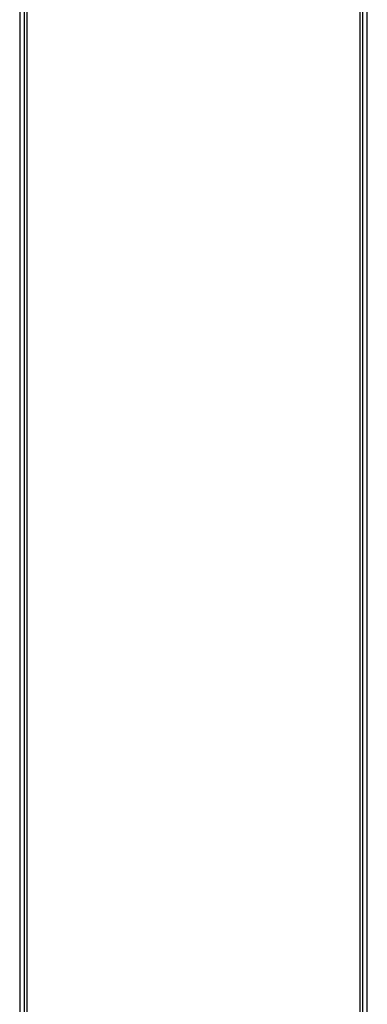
# Model space of a CAD drawing. Header units: inches. Extents: x 0 to 400, y -11 to 260.
# Tile 23 of 50: x 67.61 to 73.84, y 192.11 to 209.75. Entities that reach past the tile are written whole.
import ezdxf

# ---------------------------------------------------------------- set-up
doc = ezdxf.new("R2010")
doc.units = ezdxf.units.IN
doc.header["$LTSCALE"] = 24.014056
doc.header["$MEASUREMENT"] = 0
doc.layers.add('Visible Edges(ANSI)', color=7, linetype='Continuous', lineweight=25)
doc.layers.add('Visible Tangent Edges(ANSI)', color=7, linetype='Continuous', lineweight=25)

msp = doc.modelspace()

# ---------------------------------------------------------------- linework, layer by layer
at = {"layer": 'Visible Edges(ANSI)'}
for p, q in [((67.6865, 227.2121), (67.6865, 50.2368)), ((73.7606, 50.2368), (73.7606, 227.2121)), ((73.8418, 50.2368), (73.8418, 227.2121)), ((67.6052, 220.396), (67.6052, 180.64))]:
    msp.add_line(p, q, dxfattribs=at)
at = {"layer": 'Visible Tangent Edges(ANSI)'}
for p, q in [((73.7147, 50.0521), (73.7147, 227.3968)), ((67.7323, 220.3886), (67.7323, 180.6475))]:
    msp.add_line(p, q, dxfattribs=at)

doc.saveas('drawing.dxf')
